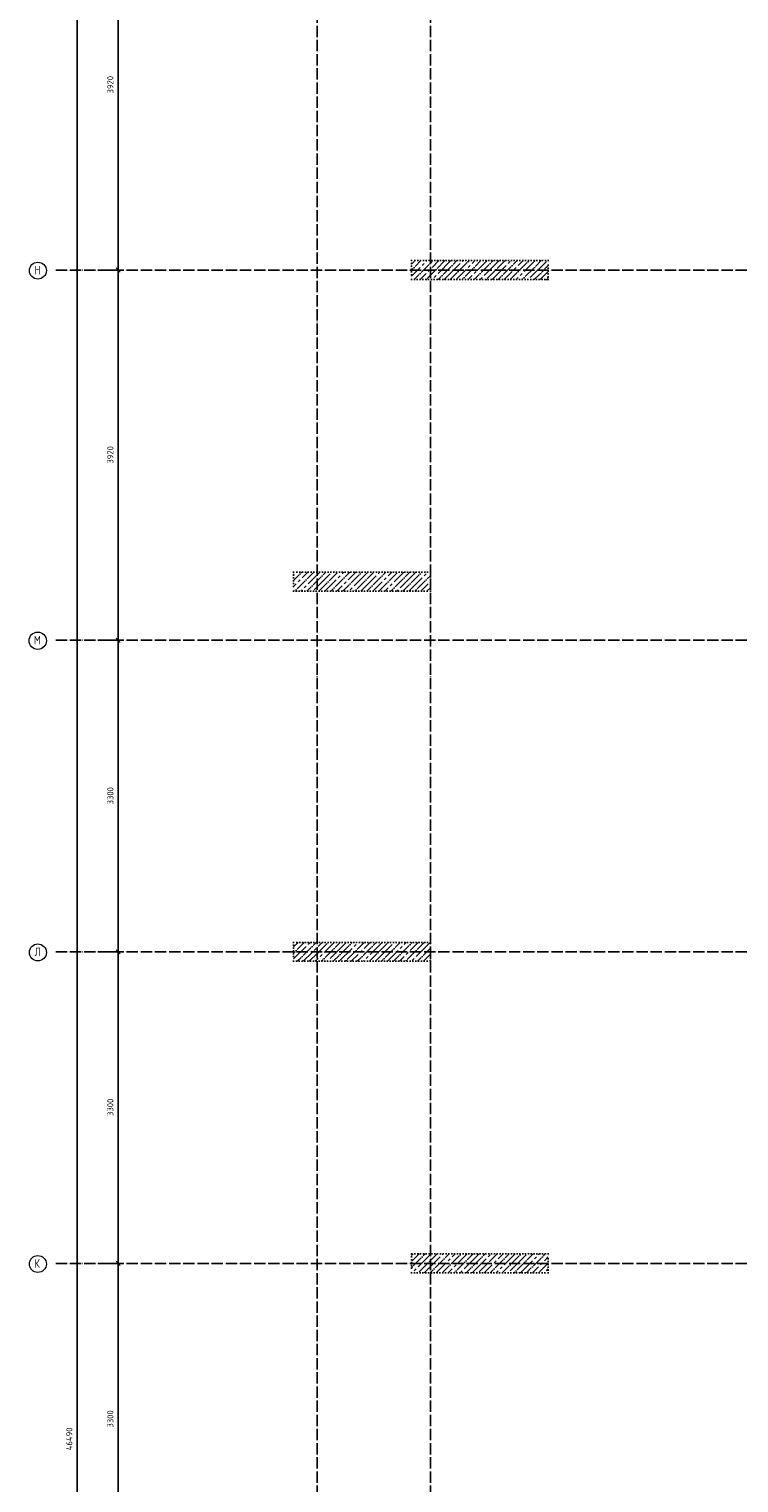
# Model space of a CAD drawing. Header units: millimetres. Extents: x -37663 to 118746, y -2869 to 47508.
# Tile 23 of 54: x -3053 to 4470, y 22776 to 38172. Entities that reach past the tile are written whole.
import ezdxf

# ---------------------------------------------------------------- set-up
doc = ezdxf.new("R2010")
doc.units = ezdxf.units.MM
doc.header["$PDMODE"] = 65
for name, pattern in [('______11', [150, 120, -15, 0, -15]), ('______5', [330, 240, -30, 30, -30]), ('______9', [30, 0, -30])]:
    doc.linetypes.add(name, pattern=pattern)
doc.layers.add('Колонна (2)', color=7, linetype='Continuous', lineweight=35)
doc.layers.add('Размерная линия_ общее', color=7, linetype='Continuous', lineweight=13)
doc.layers.add('Осевая линия_ общее', color=7, linetype='______5', lineweight=13, true_color=0xa0a0a0)
doc.styles.add('ISOCPEUR', font='ISOCPEUR')
doc.dimstyles.new('DIMSTYLE_2', dxfattribs={"dimtxt": 66, "dimasz": 75, "dimexe": 0, "dimexo": 0, "dimgap": 33, "dimtad": 2, "dimdec": 0, "dimrnd": 5, "dimzin": 12, "dimdsep": 46, "dimtxsty": 'ISOCPEUR', "dimblk1": 'ALL_ML_STRICH', "dimblk2": 'ALL_ML_STRICH', "dimsah": 1, "dimcen": 0, "dimclrd": 7, "dimclre": 256, "dimclrt": 7, "dimadec": 0, "dimazin": 0, "dimtfac": 1, "dimtdec": 0, "dimtix": 1, "dimtmove": 2, "dimatfit": 3, "dimfxl": 0, "dimtzin": 0, "dimlwd": 0, "dimlwe": -3, "dimarcsym": 0})
doc.dimstyles.new('DIMSTYLE_3', dxfattribs={"dimtxt": 66, "dimasz": 75, "dimexe": 0, "dimexo": 0, "dimgap": 33, "dimtad": 2, "dimdec": 0, "dimrnd": 5, "dimzin": 12, "dimdsep": 46, "dimtxsty": 'ISOCPEUR', "dimblk1": 'ALL_ML_STRICH', "dimblk2": 'ALL_ML_STRICH', "dimsah": 1, "dimcen": 0, "dimclrd": 7, "dimclre": 256, "dimclrt": 7, "dimadec": 0, "dimazin": 0, "dimtfac": 1, "dimtdec": 0, "dimtix": 1, "dimtmove": 2, "dimatfit": 3, "dimfxl": 0, "dimtzin": 0, "dimlwd": 0, "dimlwe": -3, "dimarcsym": 0})
pattern_1 = [(45, (0, 0), (-63.6396, 63.6396), [120, -15, 0, -15]), (45, (-31.82, 31.82), (-63.6396, 63.6396), [240, -30, 30, -30])]

# ---------------------------------------------------------------- blocks, each defined once
blk = doc.blocks.new('ALL_ML_STRICH')
at = {"color": 0, "linetype": 'ByBlock', "lineweight": -2}
for p, q in [((-1, 0), (0.5, 0)), ((-0.3, -0.3), (0.3, 0.3)), ((0, -0.5), (0, 0.5))]:
    blk.add_line(p, q, dxfattribs=at)
blk = doc.blocks.new('*D4')
at = {"layer": 'DEFPOINTS', "color": 7, "linetype": 'Continuous', "lineweight": 13, "transparency": 33554687}
for p in [(-2418, 46490), (-2783, 0), (-2544, 0)]:
    blk.add_point(p, dxfattribs=at)
at = {"layer": 'Размерная линия_ общее', "color": 253, "linetype": 'Continuous', "lineweight": -2, "true_color": 0xa0a0a0, "transparency": 33554687}
for p, q in [((-2438, 46490), (-2544, 46490)), ((-2763, 0), (-2544, 0))]:
    blk.add_line(p, q, dxfattribs=at)
at = {"layer": 'Размерная линия_ общее', "color": 7, "linetype": 'Continuous', "lineweight": -2, "transparency": 33554687}
blk.add_line((-2544, 0), (-2544, 46490), dxfattribs=at)
at = {"layer": 'Размерная линия_ общее', "color": 7, "linetype": 'Continuous', "lineweight": 13, "transparency": 33554687, "xscale": 75, "yscale": 75, "zscale": 75}
for p, rotation in [((-2544, 46490), 90), ((-2544, 0), 270)]:
    blk.add_blockref('ALL_ML_STRICH', p, dxfattribs=dict(at, rotation=rotation))
at = {"layer": 'Размерная линия_ общее', "color": 7, "linetype": 'Continuous', "lineweight": 13, "transparency": 33554687, "insert": (-2627, 23242), "char_height": 66, "width": 330, "attachment_point": 5, "rotation": 90, "style": 'ISOCPEUR'}
blk.add_mtext('\\A1;{46490}', dxfattribs=at)
blk = doc.blocks.new('*D12')
at = {"layer": 'DEFPOINTS', "color": 7, "linetype": 'Continuous', "lineweight": 13, "transparency": 33554687}
for p in [(-2424, 25100), (-2424, 21800), (-2109, 21800)]:
    blk.add_point(p, dxfattribs=at)
at = {"layer": 'Размерная линия_ общее', "color": 253, "linetype": 'Continuous', "lineweight": -2, "true_color": 0xa0a0a0, "transparency": 33554687}
for p, q in [((-2324, 25100), (-2109, 25100)), ((-2324, 21800), (-2109, 21800))]:
    blk.add_line(p, q, dxfattribs=at)
at = {"layer": 'Размерная линия_ общее', "color": 7, "linetype": 'Continuous', "lineweight": -2, "transparency": 33554687}
blk.add_line((-2109, 21800), (-2109, 25100), dxfattribs=at)
at = {"layer": 'Размерная линия_ общее', "color": 7, "linetype": 'Continuous', "lineweight": 13, "transparency": 33554687, "xscale": 75, "yscale": 75, "zscale": 75}
for p, rotation in [((-2109, 25100), 90), ((-2109, 21800), 270)]:
    blk.add_blockref('ALL_ML_STRICH', p, dxfattribs=dict(at, rotation=rotation))
at = {"layer": 'Размерная линия_ общее', "color": 7, "linetype": 'Continuous', "lineweight": 13, "transparency": 33554687, "insert": (-2192, 23453), "char_height": 66, "width": 264, "attachment_point": 5, "rotation": 90, "style": 'ISOCPEUR'}
blk.add_mtext('\\A1;{3300}', dxfattribs=at)
blk = doc.blocks.new('*D13')
at = {"layer": 'DEFPOINTS', "color": 7, "linetype": 'Continuous', "lineweight": 13, "transparency": 33554687}
for p in [(-2424, 28400), (-2424, 25100), (-2109, 25100)]:
    blk.add_point(p, dxfattribs=at)
at = {"layer": 'Размерная линия_ общее', "color": 253, "linetype": 'Continuous', "lineweight": -2, "true_color": 0xa0a0a0, "transparency": 33554687}
for p, q in [((-2324, 28400), (-2109, 28400)), ((-2324, 25100), (-2109, 25100))]:
    blk.add_line(p, q, dxfattribs=at)
at = {"layer": 'Размерная линия_ общее', "color": 7, "linetype": 'Continuous', "lineweight": -2, "transparency": 33554687}
blk.add_line((-2109, 25100), (-2109, 28400), dxfattribs=at)
at = {"layer": 'Размерная линия_ общее', "color": 7, "linetype": 'Continuous', "lineweight": 13, "transparency": 33554687, "xscale": 75, "yscale": 75, "zscale": 75}
for p, rotation in [((-2109, 28400), 90), ((-2109, 25100), 270)]:
    blk.add_blockref('ALL_ML_STRICH', p, dxfattribs=dict(at, rotation=rotation))
at = {"layer": 'Размерная линия_ общее', "color": 7, "linetype": 'Continuous', "lineweight": 13, "transparency": 33554687, "insert": (-2192, 26753), "char_height": 66, "width": 264, "attachment_point": 5, "rotation": 90, "style": 'ISOCPEUR'}
blk.add_mtext('\\A1;{3300}', dxfattribs=at)
blk = doc.blocks.new('*D14')
at = {"layer": 'DEFPOINTS', "color": 7, "linetype": 'Continuous', "lineweight": 13, "transparency": 33554687}
for p in [(-2424, 31700), (-2424, 28400), (-2109, 28400)]:
    blk.add_point(p, dxfattribs=at)
at = {"layer": 'Размерная линия_ общее', "color": 253, "linetype": 'Continuous', "lineweight": -2, "true_color": 0xa0a0a0, "transparency": 33554687}
for p, q in [((-2324, 31700), (-2109, 31700)), ((-2324, 28400), (-2109, 28400))]:
    blk.add_line(p, q, dxfattribs=at)
at = {"layer": 'Размерная линия_ общее', "color": 7, "linetype": 'Continuous', "lineweight": -2, "transparency": 33554687}
blk.add_line((-2109, 28400), (-2109, 31700), dxfattribs=at)
at = {"layer": 'Размерная линия_ общее', "color": 7, "linetype": 'Continuous', "lineweight": 13, "transparency": 33554687, "xscale": 75, "yscale": 75, "zscale": 75}
for p, rotation in [((-2109, 31700), 90), ((-2109, 28400), 270)]:
    blk.add_blockref('ALL_ML_STRICH', p, dxfattribs=dict(at, rotation=rotation))
at = {"layer": 'Размерная линия_ общее', "color": 7, "linetype": 'Continuous', "lineweight": 13, "transparency": 33554687, "insert": (-2192, 30053), "char_height": 66, "width": 264, "attachment_point": 5, "rotation": 90, "style": 'ISOCPEUR'}
blk.add_mtext('\\A1;{3300}', dxfattribs=at)
blk = doc.blocks.new('*D15')
at = {"layer": 'DEFPOINTS', "color": 7, "linetype": 'Continuous', "lineweight": 13, "transparency": 33554687}
for p in [(-2424, 35620), (-2424, 31700), (-2109, 31700)]:
    blk.add_point(p, dxfattribs=at)
at = {"layer": 'Размерная линия_ общее', "color": 253, "linetype": 'Continuous', "lineweight": -2, "true_color": 0xa0a0a0, "transparency": 33554687}
for p, q in [((-2324, 35620), (-2109, 35620)), ((-2324, 31700), (-2109, 31700))]:
    blk.add_line(p, q, dxfattribs=at)
at = {"layer": 'Размерная линия_ общее', "color": 7, "linetype": 'Continuous', "lineweight": -2, "transparency": 33554687}
blk.add_line((-2109, 31700), (-2109, 35620), dxfattribs=at)
at = {"layer": 'Размерная линия_ общее', "color": 7, "linetype": 'Continuous', "lineweight": 13, "transparency": 33554687, "xscale": 75, "yscale": 75, "zscale": 75}
for p, rotation in [((-2109, 35620), 90), ((-2109, 31700), 270)]:
    blk.add_blockref('ALL_ML_STRICH', p, dxfattribs=dict(at, rotation=rotation))
at = {"layer": 'Размерная линия_ общее', "color": 7, "linetype": 'Continuous', "lineweight": 13, "transparency": 33554687, "insert": (-2192, 33663), "char_height": 66, "width": 264, "attachment_point": 5, "rotation": 90, "style": 'ISOCPEUR'}
blk.add_mtext('\\A1;{3920}', dxfattribs=at)
blk = doc.blocks.new('*D16')
at = {"layer": 'DEFPOINTS', "color": 7, "linetype": 'Continuous', "lineweight": 13, "transparency": 33554687}
for p in [(-2424, 39540), (-2424, 35620), (-2109, 35620)]:
    blk.add_point(p, dxfattribs=at)
at = {"layer": 'Размерная линия_ общее', "color": 253, "linetype": 'Continuous', "lineweight": -2, "true_color": 0xa0a0a0, "transparency": 33554687}
for p, q in [((-2324, 39540), (-2109, 39540)), ((-2324, 35620), (-2109, 35620))]:
    blk.add_line(p, q, dxfattribs=at)
at = {"layer": 'Размерная линия_ общее', "color": 7, "linetype": 'Continuous', "lineweight": -2, "transparency": 33554687}
blk.add_line((-2109, 35620), (-2109, 39540), dxfattribs=at)
at = {"layer": 'Размерная линия_ общее', "color": 7, "linetype": 'Continuous', "lineweight": 13, "transparency": 33554687, "xscale": 75, "yscale": 75, "zscale": 75}
for p, rotation in [((-2109, 39540), 90), ((-2109, 35620), 270)]:
    blk.add_blockref('ALL_ML_STRICH', p, dxfattribs=dict(at, rotation=rotation))
at = {"layer": 'Размерная линия_ общее', "color": 7, "linetype": 'Continuous', "lineweight": 13, "transparency": 33554687, "insert": (-2192, 37583), "char_height": 66, "width": 264, "attachment_point": 5, "rotation": 90, "style": 'ISOCPEUR'}
blk.add_mtext('\\A1;{3920}', dxfattribs=at)
blk = doc.blocks.new('СЛОЖНЫЙ_ОБЪЕКТ_1')
at = {"layer": 'Осевая линия_ общее', "color": 253, "linetype": '______11', "lineweight": -3, "true_color": 0xa0a0a0, "transparency": 33554687}
for p, q in [((0, -2590), (0, 47490)), ((1200, -2590), (1200, 47490)), ((-2770, 35620), (16240, 35620)), ((-2770, 31700), (16240, 31700)), ((-2770, 28400), (14470, 28400)), ((-2770, 25100), (14470, 25100))]:
    blk.add_line(p, q, dxfattribs=at)
at = {"layer": 'Осевая линия_ общее', "color": 7, "linetype": 'Continuous', "lineweight": 13, "transparency": 33554687}
for centre, radius in [((-2959, 35614), 89.6), ((-2961, 31694), 91.7), ((-2959, 28394), 89.6), ((-2959, 25094), 89.6)]:
    blk.add_circle(centre, radius, dxfattribs=at)
at = {"layer": 'Осевая линия_ общее', "color": 7, "linetype": 'Continuous', "lineweight": 13, "transparency": 33554687, "char_height": 90, "attachment_point": 7, "style": 'ISOCPEUR'}
for s, insert, width in [('\\W0.80;Н', (-2995, 35575), 107.95), ('\\W0.82;М', (-3002, 31655), 117.79), ('\\W0.80;Л', (-2995, 28355), 107.95), ('\\W0.80;К', (-2995, 25055), 107.95)]:
    blk.add_mtext(s, dxfattribs=dict(at, insert=insert, width=width))

msp = doc.modelspace()

# ---------------------------------------------------------------- hatches: boundary and pattern name
at = {"layer": 'Колонна (2)', "lineweight": 18, "transparency": 33554687}
h = msp.add_hatch(dxfattribs=at)
h.set_pattern_fill('__________539', color=256, scale=30, style=0, pattern_type=2)
h.set_pattern_definition(pattern_1)
h.paths.add_polyline_path([(2450, 35720), (1000, 35720), (1000, 35520), (2450, 35520)], flags=0)
h = msp.add_hatch(dxfattribs=at)
h.set_pattern_fill('__________539', color=256, scale=30, style=0, pattern_type=2)
h.set_pattern_definition(pattern_1)
h.paths.add_polyline_path([(1200, 32420), (-250, 32420), (-250, 32220), (1200, 32220)], flags=0)
h = msp.add_hatch(dxfattribs=at)
h.set_pattern_fill('__________539', color=256, scale=30, style=0, pattern_type=2)
h.set_pattern_definition(pattern_1)
h.paths.add_polyline_path([(1200, 28500), (-250, 28500), (-250, 28300), (1200, 28300)], flags=0)
h = msp.add_hatch(dxfattribs=at)
h.set_pattern_fill('__________539', color=256, scale=30, style=0, pattern_type=2)
h.set_pattern_definition(pattern_1)
h.paths.add_polyline_path([(2450, 25200), (1000, 25200), (1000, 25000), (2450, 25000)], flags=0)

# ---------------------------------------------------------------- linework, layer by layer
at = {"layer": 'Колонна (2)', "color": 7, "linetype": '______9', "lineweight": -3, "transparency": 33554687}
for p, q in [((2450, 35720), (1000, 35720)), ((1000, 35720), (1000, 35520)), ((2450, 35520), (2450, 35720)), ((1000, 35520), (2450, 35520)), ((1200, 32420), (-250, 32420)), ((-250, 32420), (-250, 32220)), ((1200, 32220), (1200, 32420)), ((-250, 32220), (1200, 32220)), ((1200, 28500), (-250, 28500)), ((-250, 28500), (-250, 28300)), ((1200, 28300), (1200, 28500)), ((-250, 28300), (1200, 28300)), ((2450, 25200), (1000, 25200)), ((1000, 25200), (1000, 25000)), ((2450, 25000), (2450, 25200)), ((1000, 25000), (2450, 25000))]:
    msp.add_line(p, q, dxfattribs=at)

# ---------------------------------------------------------------- block references
at = {"layer": 'Осевая линия_ общее', "color": 253, "linetype": '______11', "lineweight": -3, "true_color": 0xa0a0a0, "transparency": 33554687}
msp.add_blockref('СЛОЖНЫЙ_ОБЪЕКТ_1', (0, 0), dxfattribs=at)

# ---------------------------------------------------------------- dimensions: what is measured, and where the dimension line sits
at = {"layer": 'Размерная линия_ общее', "color": 7, "linetype": 'Continuous', "lineweight": 13, "transparency": 33554687}
for base, p1, p2, dimstyle, picture, middle in [((-2544.2, 46490), (-2763, 0), (-2437.8, 46490), 'DIMSTYLE_2', '*D4', (-2627.2, 23241.7)), ((-2108.6, 39540), (-2323.8, 35620), (-2323.8, 39540), 'DIMSTYLE_3', '*D16', (-2191.6, 37583.3)), ((-2108.6, 35620), (-2323.8, 31700), (-2323.8, 35620), 'DIMSTYLE_3', '*D15', (-2191.6, 33663.3)), ((-2108.6, 31700), (-2323.8, 28400), (-2323.8, 31700), 'DIMSTYLE_3', '*D14', (-2191.6, 30053.3)), ((-2108.6, 28400), (-2323.8, 25100), (-2323.8, 28400), 'DIMSTYLE_3', '*D13', (-2191.6, 26753.3)), ((-2108.6, 25100), (-2323.8, 21800), (-2323.8, 25100), 'DIMSTYLE_3', '*D12', (-2191.6, 23453.3))]:
    dim = msp.add_linear_dim(base=base, p1=p1, p2=p2, angle=90, dimstyle=dimstyle, override={"dimpost": '<>', "dimclrd": 7, "dimclre": 253, "dimclrt": 7, "dimlwd": 0, "dimlwe": 65533}, dxfattribs=at)
    dim.commit()
    dim.dimension.update_dxf_attribs({"geometry": picture, "text_midpoint": middle, "dimtype": 160})

doc.saveas('drawing.dxf')
